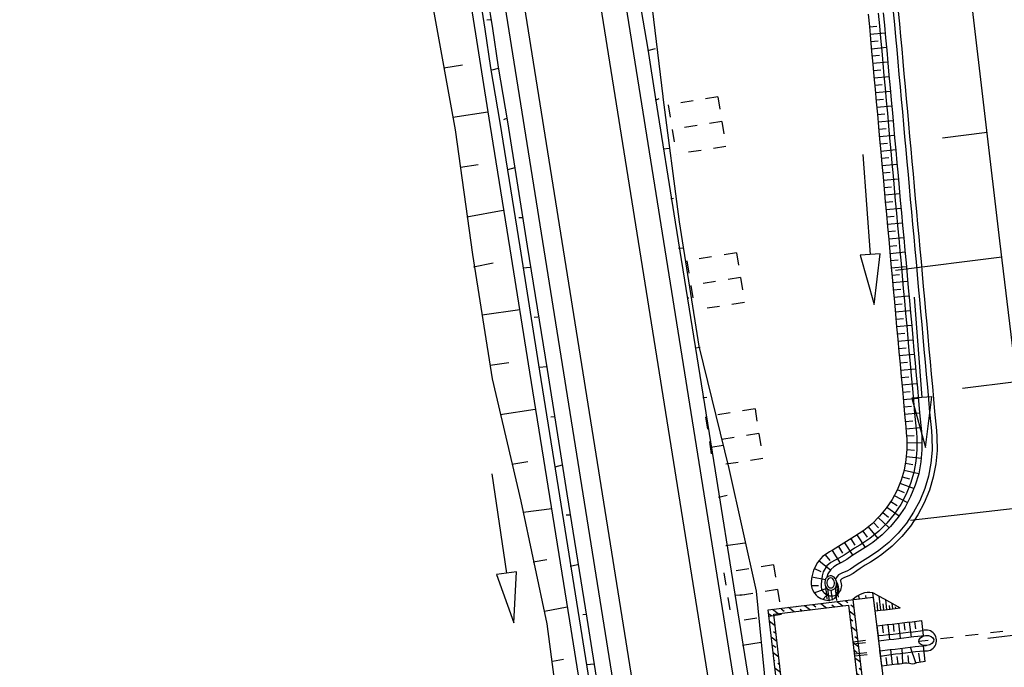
# Model space of a CAD drawing. Extents: x 447693 to 448165, y 439527 to 440695.
# Tile 40 of 88: x 447864 to 447903, y 439860 to 439886. Entities that reach past the tile are written whole.
import ezdxf

# ---------------------------------------------------------------- set-up
doc = ezdxf.new("R2010")
doc.units = 0
doc.header["$LTSCALE"] = 2
doc.header["$MEASUREMENT"] = 0
for name, pattern in [('ACAD_ISO03W100', [0.5, 0.25, -0.25]), ('ACAD_ISO05W100', [0.5, 0.25, -0.25]), ('AUSGEZOGEN', [0]), ('PUNKTX2', [0.5, 0.25, -0.25]), ('STRICHLINIEX2', [0.5, 0.25, -0.25])]:
    doc.linetypes.add(name, pattern=pattern)
doc.layers.get('0').update_dxf_attribs({"linetype": 'AUSGEZOGEN'})
for name, color, linetype in [('DB-Durchlässe', 15, 'CONTINUOUS'), ('DB-GRABEN', 15, 'AUSGEZOGEN'), ('DB-HZV-Stützscheiben', 15, 'CONTINUOUS'), ('DB-Regenrückhaltebecken_605', 15, 'CONTINUOUS'), ('DB-Wegboeschungen', 15, 'CONTINUOUS'), ('DB-Wege', 15, 'CONTINUOUS'), ('FBRTOP', 250, 'AUSGEZOGEN')]:
    doc.layers.add(name, color=color, linetype=linetype)

# ---------------------------------------------------------------- blocks, each defined once
blk = doc.blocks.new('*X393')
at = {"color": 0, "linetype": 'ByBlock'}
for p, q in [((-142818, -135499), (-142712, -135393)), ((-142590, -135590), (-142393, -135393)), ((-142277, -135595), (-142181, -135499)), ((-141964, -135600), (-141767, -135403)), ((-141545, -135499), (-141454, -135409)), ((-141338, -135611), (-141265, -135538)), ((-141265, -135538), (-141141, -135414)), ((-141015, -135605), (-140909, -135499)), ((-140712, -135621), (-140515, -135424)), ((-140272, -135499), (-140202, -135429)), ((-140086, -135631), (-139889, -135435)), ((-139742, -135605), (-139636, -135499)), ((-139460, -135642), (-139263, -135445)), ((-143024, -136023), (-142960, -135959)), ((-143018, -135700), (-142924, -135605)), ((-142960, -135959), (-142820, -135820)), ((-141651, -135605), (-141651, -135605)), ((-140399, -135626), (-140378, -135605)), ((-139320, -135820), (-139318, -135818)), ((-139212, -135711), (-139116, -135616)), ((-139203, -136021), (-139122, -135940)), ((-142924, -136242), (-142826, -136144)), ((-139325, -136143), (-139277, -136095)), ((-139277, -136095), (-139203, -136021)), ((-139259, -136395), (-139212, -136348)), ((-143034, -136671), (-142831, -136467)), ((-139336, -136790), (-139133, -136587)), ((-139318, -136454), (-139259, -136395)), ((-143045, -137318), (-142842, -137114)), ((-143030, -136984), (-142924, -136878)), ((-139341, -137114), (-139318, -137090)), ((-139212, -136984), (-139138, -136911)), ((-142924, -137515), (-142847, -137438)), ((-139347, -137438), (-139143, -137234)), ((-143056, -137965), (-142853, -137761)), ((-143051, -137641), (-143030, -137621)), ((-139357, -138085), (-139154, -137881)), ((-139318, -137727), (-139212, -137621)), ((-143030, -138257), (-142924, -138151)), ((-139212, -138257), (-139159, -138205)), ((-143067, -138612), (-142863, -138409)), ((-142921, -138785), (-142818, -138681)), ((-142608, -138790), (-142412, -138593)), ((-142181, -138681), (-142099, -138598)), ((-141982, -138800), (-141786, -138604)), ((-141651, -138787), (-141545, -138681)), ((-141356, -138811), (-141160, -138614)), ((-140909, -138681), (-140847, -138619)), ((-140730, -138821), (-140534, -138624)), ((-140378, -138787), (-140272, -138681)), ((-140104, -138832), (-139908, -138635)), ((-139636, -138681), (-139595, -138640)), ((-139478, -138842), (-139165, -138528)), ((-139363, -138408), (-139318, -138363)), ((-142295, -138795), (-142288, -138787)), ((-141043, -138816), (-141015, -138787)), ((-139791, -138837), (-139742, -138787))]:
    blk.add_line(p, q, dxfattribs=at)

msp = doc.modelspace()

# ---------------------------------------------------------------- linework, layer by layer
at = {"layer": 'DB-Durchlässe', "linetype": 'STRICHLINIEX2'}
msp.add_line((447927.716, 439864.12), (447899.538, 439860.753), dxfattribs=at)
at = {"layer": 'DB-Durchlässe', "linetype": 'Continuous'}
msp.add_ellipse((447899.837, 439860.789), major_axis=(0.298, 0.038), ratio=0.672211, start_param=0, end_param=6.283185, dxfattribs=at)
at = {"layer": 'DB-GRABEN', "linetype": 'Continuous'}
for p, q in [((447900.014, 439900.042), (447902.76, 439876.702)), ((447902.265, 439881.024), (447900.479, 439880.798)), ((447897.309, 439880.147), (447897.612, 439876.159)), ((447902.76, 439876.702), (447904.541, 439861.808)), ((447898.011, 439876.189), (447897.612, 439876.159)), ((447897.764, 439874.165), (447898.011, 439876.189)), ((447897.612, 439876.159), (447897.213, 439876.128)), ((447897.213, 439876.128), (447897.764, 439874.165)), ((447902.842, 439876.057), (447898.615, 439875.523)), ((447899.356, 439874.456), (447899.659, 439870.468)), ((447903.419, 439871.09), (447901.286, 439870.821)), ((447899.659, 439870.468), (447899.261, 439870.437)), ((447899.261, 439870.437), (447899.811, 439868.473)), ((447900.058, 439870.498), (447899.659, 439870.468)), ((447899.811, 439868.473), (447900.058, 439870.498)), ((447904.045, 439866.13), (447899.209, 439865.57)), ((447904.622, 439861.163), (447902.291, 439860.868))]:
    msp.add_line(p, q, dxfattribs=at)
at = {"layer": 'DB-HZV-Stützscheiben', "linetype": 'PUNKTX2'}
for p, q in [((447891.546, 439882.441), (447889.571, 439882.126)), ((447891.546, 439882.441), (447891.862, 439880.466)), ((447889.571, 439882.126), (447889.887, 439880.151)), ((447891.862, 439880.466), (447889.887, 439880.151)), ((447892.285, 439876.23), (447890.31, 439875.914)), ((447892.285, 439876.23), (447892.6, 439874.255)), ((447890.31, 439875.914), (447890.625, 439873.939)), ((447892.6, 439874.255), (447890.625, 439873.939)), ((447893.023, 439870.018), (447891.048, 439869.703)), ((447893.023, 439870.018), (447893.338, 439868.043)), ((447891.048, 439869.703), (447891.363, 439867.728)), ((447893.338, 439868.043), (447891.363, 439867.728)), ((447893.761, 439863.807), (447891.786, 439863.492)), ((447893.761, 439863.807), (447894.077, 439861.832)), ((447891.786, 439863.492), (447892.102, 439861.517)), ((447894.077, 439861.832), (447892.102, 439861.517))]:
    msp.add_line(p, q, dxfattribs=at)
at = {"layer": 'DB-HZV-Stützscheiben', "linetype": 'ACAD_ISO05W100'}
for p, q in [((447891.704, 439881.453), (447889.729, 439881.138)), ((447892.442, 439875.242), (447890.467, 439874.927)), ((447893.181, 439869.031), (447891.206, 439868.716)), ((447893.919, 439862.82), (447891.944, 439862.504))]:
    msp.add_line(p, q, dxfattribs=at)
at = {"layer": 'DB-Regenrückhaltebecken_605', "linetype": 'Continuous'}
for p, q in [((447897.531, 439885.732), (447897.576, 439885.234)), ((447897.929, 439885.768), (447897.974, 439885.27)), ((447898.128, 439885.786), (447898.173, 439885.288)), ((447898.527, 439885.822), (447898.572, 439885.324)), ((447898.726, 439885.84), (447898.771, 439885.343)), ((447897.576, 439885.229), (447897.875, 439885.256)), ((447897.576, 439885.234), (447897.621, 439884.736)), ((447897.974, 439885.27), (447898.02, 439884.772)), ((447898.173, 439885.288), (447898.219, 439884.79)), ((447898.572, 439885.324), (447898.617, 439884.826)), ((447898.771, 439885.343), (447898.816, 439884.845)), ((447897.603, 439884.938), (447898.2, 439884.993)), ((447898.219, 439884.79), (447898.264, 439884.292)), ((447898.617, 439884.826), (447898.662, 439884.329)), ((447898.816, 439884.845), (447898.861, 439884.347)), ((447897.621, 439884.736), (447897.666, 439884.238)), ((447897.629, 439884.647), (447897.928, 439884.674)), ((447897.656, 439884.356), (447898.253, 439884.411)), ((447898.02, 439884.772), (447898.065, 439884.274)), ((447897.666, 439884.238), (447897.712, 439883.74)), ((447897.682, 439884.065), (447897.981, 439884.092)), ((447898.065, 439884.274), (447898.11, 439883.776)), ((447898.264, 439884.292), (447898.309, 439883.794)), ((447898.662, 439884.329), (447898.707, 439883.831)), ((447898.861, 439884.347), (447898.907, 439883.849)), ((447897.709, 439883.774), (447898.306, 439883.828)), ((447897.712, 439883.74), (447897.757, 439883.242)), ((447898.11, 439883.776), (447898.155, 439883.278)), ((447898.309, 439883.794), (447898.354, 439883.296)), ((447898.707, 439883.831), (447898.753, 439883.333)), ((447898.907, 439883.849), (447898.952, 439883.351)), ((447897.735, 439883.483), (447898.034, 439883.51)), ((447897.757, 439883.242), (447897.802, 439882.744)), ((447897.761, 439883.192), (447898.359, 439883.246)), ((447898.155, 439883.278), (447898.2, 439882.78)), ((447898.354, 439883.296), (447898.4, 439882.798)), ((447898.753, 439883.333), (447898.798, 439882.835)), ((447898.952, 439883.351), (447898.997, 439882.853)), ((447897.788, 439882.901), (447898.087, 439882.928)), ((447898.798, 439882.835), (447898.843, 439882.337)), ((447898.997, 439882.853), (447899.042, 439882.355)), ((447897.802, 439882.744), (447897.847, 439882.246)), ((447897.814, 439882.61), (447898.412, 439882.664)), ((447898.2, 439882.78), (447898.246, 439882.282)), ((447898.4, 439882.798), (447898.445, 439882.301)), ((447897.841, 439882.319), (447898.139, 439882.346)), ((447897.847, 439882.246), (447897.892, 439881.748)), ((447897.867, 439882.028), (447898.465, 439882.082)), ((447898.246, 439882.282), (447898.291, 439881.784)), ((447898.445, 439882.301), (447898.49, 439881.803)), ((447898.843, 439882.337), (447898.888, 439881.839)), ((447899.042, 439882.355), (447899.088, 439881.857)), ((447897.892, 439881.748), (447897.938, 439881.25)), ((447897.894, 439881.737), (447898.192, 439881.764)), ((447898.291, 439881.784), (447898.336, 439881.287)), ((447898.49, 439881.803), (447898.535, 439881.305)), ((447898.888, 439881.839), (447898.934, 439881.341)), ((447899.088, 439881.857), (447899.133, 439881.359)), ((447897.92, 439881.446), (447898.517, 439881.5)), ((447898.336, 439881.287), (447898.381, 439880.789)), ((447898.535, 439881.305), (447898.58, 439880.807)), ((447898.934, 439881.341), (447898.979, 439880.843)), ((447899.133, 439881.359), (447899.178, 439880.861)), ((447897.938, 439881.25), (447897.983, 439880.752)), ((447897.946, 439881.155), (447898.245, 439881.182)), ((447897.973, 439880.864), (447898.57, 439880.918)), ((447897.983, 439880.752), (447898.028, 439880.254)), ((447897.999, 439880.573), (447898.298, 439880.6)), ((447898.381, 439880.789), (447898.427, 439880.291)), ((447898.58, 439880.807), (447898.626, 439880.309)), ((447898.979, 439880.843), (447899.024, 439880.345)), ((447899.178, 439880.861), (447899.223, 439880.363)), ((447898.026, 439880.281), (447898.623, 439880.336)), ((447898.028, 439880.254), (447898.073, 439879.757)), ((447898.427, 439880.291), (447898.472, 439879.793)), ((447898.626, 439880.309), (447898.671, 439879.811)), ((447899.024, 439880.345), (447899.069, 439879.847)), ((447899.223, 439880.363), (447899.268, 439879.865)), ((447898.052, 439879.99), (447898.351, 439880.018)), ((447898.073, 439879.757), (447898.119, 439879.259)), ((447898.079, 439879.699), (447898.676, 439879.754)), ((447898.472, 439879.793), (447898.517, 439879.295)), ((447898.671, 439879.811), (447898.716, 439879.313)), ((447899.069, 439879.847), (447899.114, 439879.349)), ((447899.268, 439879.865), (447899.314, 439879.367)), ((447898.105, 439879.408), (447898.404, 439879.436)), ((447898.716, 439879.313), (447898.761, 439878.815)), ((447899.114, 439879.349), (447899.16, 439878.851)), ((447899.314, 439879.367), (447899.359, 439878.869)), ((447898.119, 439879.259), (447898.164, 439878.761)), ((447898.131, 439879.117), (447898.729, 439879.172)), ((447898.517, 439879.295), (447898.562, 439878.797)), ((447898.158, 439878.826), (447898.457, 439878.854)), ((447898.164, 439878.761), (447898.209, 439878.263)), ((447898.184, 439878.535), (447898.782, 439878.59)), ((447898.562, 439878.797), (447898.607, 439878.299)), ((447898.761, 439878.815), (447898.807, 439878.317)), ((447899.16, 439878.851), (447899.205, 439878.353)), ((447899.359, 439878.869), (447899.404, 439878.371)), ((447898.209, 439878.263), (447898.254, 439877.765)), ((447898.211, 439878.244), (447898.509, 439878.272)), ((447898.607, 439878.299), (447898.653, 439877.801)), ((447898.807, 439878.317), (447898.852, 439877.819)), ((447899.205, 439878.353), (447899.25, 439877.855)), ((447899.404, 439878.371), (447899.449, 439877.873)), ((447898.237, 439877.953), (447898.835, 439878.008)), ((447898.254, 439877.765), (447898.299, 439877.267)), ((447898.653, 439877.801), (447898.698, 439877.303)), ((447898.852, 439877.819), (447898.897, 439877.321)), ((447899.25, 439877.855), (447899.295, 439877.357)), ((447899.449, 439877.873), (447899.495, 439877.375)), ((447898.264, 439877.662), (447898.562, 439877.689)), ((447898.29, 439877.371), (447898.888, 439877.426)), ((447899.295, 439877.357), (447899.341, 439876.859)), ((447899.495, 439877.375), (447899.54, 439876.877)), ((447898.299, 439877.267), (447898.345, 439876.769)), ((447898.316, 439877.08), (447898.615, 439877.107)), ((447898.698, 439877.303), (447898.743, 439876.805)), ((447898.897, 439877.321), (447898.942, 439876.823)), ((447898.343, 439876.789), (447898.94, 439876.844)), ((447898.345, 439876.769), (447898.39, 439876.271)), ((447898.743, 439876.805), (447898.788, 439876.307)), ((447898.942, 439876.823), (447898.987, 439876.325)), ((447899.341, 439876.859), (447899.386, 439876.361)), ((447899.54, 439876.877), (447899.585, 439876.379)), ((447898.369, 439876.498), (447898.668, 439876.525)), ((447898.39, 439876.271), (447898.435, 439875.773)), ((447898.396, 439876.207), (447898.993, 439876.262)), ((447898.788, 439876.307), (447898.834, 439875.809)), ((447898.987, 439876.325), (447899.033, 439875.827)), ((447899.386, 439876.361), (447899.431, 439875.863)), ((447899.585, 439876.379), (447899.63, 439875.881)), ((447898.422, 439875.916), (447898.721, 439875.943)), ((447898.435, 439875.773), (447898.48, 439875.275)), ((447898.834, 439875.809), (447898.879, 439875.311)), ((447899.033, 439875.827), (447899.078, 439875.329)), ((447899.431, 439875.863), (447899.476, 439875.365)), ((447899.63, 439875.881), (447899.675, 439875.383)), ((447898.449, 439875.625), (447899.046, 439875.68)), ((447899.675, 439875.383), (447899.721, 439874.886)), ((447898.475, 439875.334), (447898.774, 439875.361)), ((447898.48, 439875.275), (447898.526, 439874.777)), ((447898.501, 439875.043), (447899.099, 439875.097)), ((447898.879, 439875.311), (447898.924, 439874.813)), ((447899.078, 439875.329), (447899.123, 439874.831)), ((447899.476, 439875.365), (447899.521, 439874.867)), ((447898.526, 439874.777), (447898.571, 439874.279)), ((447898.528, 439874.752), (447898.827, 439874.779)), ((447898.924, 439874.813), (447898.969, 439874.315)), ((447899.123, 439874.831), (447899.168, 439874.333)), ((447899.521, 439874.867), (447899.567, 439874.37)), ((447899.721, 439874.886), (447899.766, 439874.388)), ((447898.554, 439874.461), (447899.152, 439874.515)), ((447898.571, 439874.279), (447898.616, 439873.781)), ((447898.969, 439874.315), (447899.014, 439873.817)), ((447899.168, 439874.333), (447899.214, 439873.835)), ((447899.567, 439874.37), (447899.612, 439873.872)), ((447899.766, 439874.388), (447899.811, 439873.89)), ((447898.581, 439874.17), (447898.879, 439874.197)), ((447898.607, 439873.879), (447899.205, 439873.933)), ((447899.014, 439873.817), (447899.06, 439873.319)), ((447899.214, 439873.835), (447899.259, 439873.337)), ((447899.612, 439873.872), (447899.657, 439873.374)), ((447899.811, 439873.89), (447899.856, 439873.392)), ((447898.616, 439873.781), (447898.661, 439873.283)), ((447898.634, 439873.588), (447898.932, 439873.615)), ((447898.66, 439873.297), (447899.258, 439873.351)), ((447898.661, 439873.283), (447898.706, 439872.785)), ((447898.686, 439873.006), (447898.985, 439873.033)), ((447899.06, 439873.319), (447899.105, 439872.821)), ((447899.259, 439873.337), (447899.304, 439872.839)), ((447899.657, 439873.374), (447899.702, 439872.876)), ((447899.856, 439873.392), (447899.902, 439872.894)), ((447898.706, 439872.785), (447898.752, 439872.287)), ((447898.713, 439872.715), (447899.31, 439872.769)), ((447899.105, 439872.821), (447899.15, 439872.323)), ((447899.304, 439872.839), (447899.349, 439872.342)), ((447899.702, 439872.876), (447899.748, 439872.378)), ((447899.902, 439872.894), (447899.947, 439872.396)), ((447898.739, 439872.424), (447899.038, 439872.451)), ((447898.752, 439872.287), (447898.797, 439871.789)), ((447899.15, 439872.323), (447899.195, 439871.825)), ((447899.349, 439872.342), (447899.394, 439871.844)), ((447899.748, 439872.378), (447899.793, 439871.88)), ((447899.947, 439872.396), (447899.992, 439871.898)), ((447898.766, 439872.133), (447899.363, 439872.187)), ((447898.792, 439871.842), (447899.091, 439871.869)), ((447899.793, 439871.88), (447899.838, 439871.382)), ((447899.992, 439871.898), (447900.037, 439871.4)), ((447898.797, 439871.789), (447898.842, 439871.291)), ((447898.819, 439871.551), (447899.416, 439871.605)), ((447899.195, 439871.825), (447899.241, 439871.328)), ((447899.394, 439871.844), (447899.44, 439871.346)), ((447898.842, 439871.291), (447898.887, 439870.793)), ((447898.845, 439871.259), (447899.144, 439871.287)), ((447899.241, 439871.328), (447899.286, 439870.83)), ((447899.44, 439871.346), (447899.485, 439870.848)), ((447899.838, 439871.382), (447899.883, 439870.884)), ((447900.037, 439871.4), (447900.082, 439870.902)), ((447898.871, 439870.968), (447899.469, 439871.023)), ((447898.887, 439870.793), (447898.933, 439870.295)), ((447898.898, 439870.677), (447899.197, 439870.705)), ((447899.286, 439870.83), (447899.331, 439870.332)), ((447899.485, 439870.848), (447899.53, 439870.35)), ((447899.883, 439870.884), (447899.928, 439870.386)), ((447900.082, 439870.902), (447900.128, 439870.404)), ((447898.924, 439870.386), (447899.522, 439870.441)), ((447898.933, 439870.295), (447898.978, 439869.798)), ((447899.331, 439870.332), (447899.376, 439869.834)), ((447899.53, 439870.35), (447899.575, 439869.852)), ((447899.928, 439870.386), (447899.974, 439869.888)), ((447900.128, 439870.404), (447900.173, 439869.906)), ((447898.951, 439870.095), (447899.25, 439870.123)), ((447900.173, 439869.906), (447900.218, 439869.409)), ((447898.977, 439869.804), (447899.575, 439869.859)), ((447898.978, 439869.798), (447899.023, 439869.3)), ((447899.003, 439869.512), (447899.302, 439869.541)), ((447899.376, 439869.834), (447899.421, 439869.335)), ((447899.575, 439869.852), (447899.621, 439869.354)), ((447899.974, 439869.888), (447900.019, 439869.39)), ((447899.023, 439869.3), (447899.046, 439869.062)), ((447899.031, 439869.222), (447899.628, 439869.277)), ((447899.421, 439869.335), (447899.445, 439869.091)), ((447899.621, 439869.354), (447899.644, 439869.108)), ((447900.019, 439869.39), (447900.043, 439869.138)), ((447900.043, 439869.138), (447900.063, 439868.886)), ((447900.218, 439869.409), (447900.242, 439869.155)), ((447900.242, 439869.155), (447900.262, 439868.895)), ((447899.046, 439869.062), (447899.064, 439868.825)), ((447899.057, 439868.939), (447899.356, 439868.959)), ((447899.064, 439868.825), (447899.069, 439868.405)), ((447899.445, 439869.091), (447899.463, 439868.853)), ((447899.463, 439868.853), (447899.469, 439868.389)), ((447899.644, 439869.108), (447899.663, 439868.861)), ((447899.663, 439868.861), (447899.669, 439868.382)), ((447900.063, 439868.886), (447900.069, 439868.366)), ((447900.262, 439868.895), (447900.269, 439868.359)), ((447899.069, 439868.405), (447899.032, 439867.987)), ((447899.069, 439868.392), (447899.368, 439868.375)), ((447899.071, 439868.663), (447899.671, 439868.671)), ((447899.469, 439868.389), (447899.428, 439867.931)), ((447899.669, 439868.382), (447899.626, 439867.904)), ((447900.069, 439868.366), (447900.023, 439867.849)), ((447900.269, 439868.359), (447900.221, 439867.821)), ((447899.032, 439867.987), (447898.954, 439867.574)), ((447899.049, 439868.12), (447899.644, 439868.048)), ((447898.954, 439867.574), (447898.834, 439867.172)), ((447898.954, 439867.577), (447899.539, 439867.442)), ((447899.01, 439867.847), (447899.306, 439867.795)), ((447899.428, 439867.931), (447899.342, 439867.48)), ((447899.626, 439867.904), (447899.537, 439867.432)), ((447900.023, 439867.849), (447899.925, 439867.338)), ((447900.221, 439867.821), (447900.12, 439867.291)), ((447898.834, 439867.172), (447898.675, 439866.783)), ((447898.881, 439867.313), (447899.169, 439867.228)), ((447899.342, 439867.48), (447899.211, 439867.039)), ((447899.537, 439867.432), (447899.4, 439866.972)), ((447899.925, 439867.338), (447899.777, 439866.84)), ((447900.12, 439867.291), (447899.966, 439866.773)), ((447898.675, 439866.783), (447898.478, 439866.412)), ((447898.686, 439866.807), (447898.959, 439866.684)), ((447898.792, 439867.057), (447899.354, 439866.848)), ((447899.211, 439867.039), (447899.037, 439866.613)), ((447899.4, 439866.972), (447899.218, 439866.528)), ((447899.777, 439866.84), (447899.581, 439866.359)), ((447899.966, 439866.773), (447899.762, 439866.274)), ((447898.478, 439866.412), (447898.245, 439866.063)), ((447898.564, 439866.564), (447899.094, 439866.282)), ((447899.037, 439866.613), (447898.821, 439866.207)), ((447899.218, 439866.528), (447898.993, 439866.105)), ((447898.245, 439866.063), (447897.978, 439865.739)), ((447898.274, 439866.104), (447898.763, 439865.755)), ((447898.426, 439866.329), (447898.682, 439866.171)), ((447898.821, 439866.207), (447898.566, 439865.825)), ((447898.993, 439866.105), (447898.727, 439865.706)), ((447899.581, 439866.359), (447899.337, 439865.9)), ((447899.762, 439866.274), (447899.509, 439865.797)), ((447897.978, 439865.739), (447897.681, 439865.443)), ((447897.929, 439865.686), (447898.365, 439865.274)), ((447898.108, 439865.89), (447898.34, 439865.699)), ((447898.566, 439865.825), (447898.274, 439865.47)), ((447898.727, 439865.706), (447898.422, 439865.335)), ((447899.337, 439865.9), (447899.048, 439865.467)), ((447899.509, 439865.797), (447899.209, 439865.348)), ((447897.681, 439865.443), (447897.355, 439865.178)), ((447897.531, 439865.315), (447897.91, 439864.85)), ((447897.736, 439865.494), (447897.94, 439865.275)), ((447898.274, 439865.47), (447897.948, 439865.146)), ((447898.422, 439865.335), (447898.082, 439864.997)), ((447899.048, 439865.467), (447898.718, 439865.066)), ((447899.209, 439865.348), (447898.866, 439864.931)), ((447896.773, 439864.8), (447896.562, 439864.666)), ((447896.985, 439864.933), (447896.773, 439864.8)), ((447896.837, 439864.84), (447896.998, 439864.587)), ((447897.172, 439865.052), (447896.985, 439864.933)), ((447897.081, 439864.994), (447897.411, 439864.492)), ((447897.355, 439865.178), (447897.172, 439865.052)), ((447897.313, 439865.149), (447897.489, 439864.905)), ((447897.59, 439864.854), (447897.399, 439864.723)), ((447897.948, 439865.146), (447897.59, 439864.854)), ((447898.082, 439864.997), (447897.71, 439864.694)), ((447898.718, 439865.066), (447898.349, 439864.699)), ((447898.866, 439864.931), (447898.483, 439864.55)), ((447896.352, 439864.53), (447896.139, 439864.399)), ((447896.349, 439864.529), (447896.507, 439864.272)), ((447896.562, 439864.666), (447896.352, 439864.53)), ((447896.591, 439864.685), (447896.912, 439864.178)), ((447896.986, 439864.462), (447896.773, 439864.326)), ((447897.198, 439864.594), (447896.986, 439864.462)), ((447897.305, 439864.425), (447897.092, 439864.293)), ((447897.399, 439864.723), (447897.198, 439864.594)), ((447897.51, 439864.556), (447897.305, 439864.425)), ((447897.71, 439864.694), (447897.51, 439864.556)), ((447898.349, 439864.699), (447897.946, 439864.372)), ((447898.483, 439864.55), (447898.066, 439864.212)), ((447895.716, 439864.133), (447895.505, 439863.892)), ((447895.85, 439864.231), (447895.716, 439864.133)), ((447895.818, 439864.207), (447896.002, 439863.977)), ((447895.993, 439864.317), (447895.85, 439864.231)), ((447896.139, 439864.399), (447895.993, 439864.317)), ((447896.1, 439864.377), (447896.412, 439863.867)), ((447896.361, 439864.066), (447896.212, 439863.989)), ((447896.568, 439864.191), (447896.361, 439864.066)), ((447896.674, 439864.021), (447896.459, 439863.892)), ((447896.773, 439864.326), (447896.568, 439864.191)), ((447896.882, 439864.159), (447896.674, 439864.021)), ((447897.092, 439864.293), (447896.882, 439864.159)), ((447897.518, 439864.087), (447897.304, 439863.955)), ((447897.735, 439864.225), (447897.518, 439864.087)), ((447897.846, 439864.059), (447897.624, 439863.917)), ((447897.946, 439864.372), (447897.735, 439864.225)), ((447898.066, 439864.212), (447897.846, 439864.059)), ((447895.505, 439863.892), (447895.356, 439863.597)), ((447895.386, 439863.657), (447895.649, 439863.545)), ((447895.573, 439863.969), (447896.023, 439863.61)), ((447895.884, 439863.759), (447895.739, 439863.531)), ((447896.047, 439863.894), (447895.884, 439863.759)), ((447896.036, 439863.625), (447895.923, 439863.447)), ((447896.161, 439863.729), (447896.036, 439863.625)), ((447896.212, 439863.989), (447896.047, 439863.894)), ((447896.308, 439863.813), (447896.161, 439863.729)), ((447896.459, 439863.892), (447896.308, 439863.813)), ((447896.825, 439863.635), (447896.672, 439863.553)), ((447896.962, 439863.727), (447896.825, 439863.635)), ((447897.095, 439863.82), (447896.962, 439863.727)), ((447897.207, 439863.654), (447897.075, 439863.561)), ((447897.304, 439863.955), (447897.095, 439863.82)), ((447897.411, 439863.786), (447897.207, 439863.654)), ((447897.624, 439863.917), (447897.411, 439863.786)), ((447895.27, 439863.272), (447895.258, 439863.107)), ((447895.356, 439863.597), (447895.27, 439863.272)), ((447895.284, 439863.326), (447895.825, 439863.217)), ((447895.692, 439863.369), (447895.657, 439863.041)), ((447895.739, 439863.531), (447895.692, 439863.369)), ((447895.835, 439863.242), (447895.812, 439863.184)), ((447895.869, 439863.292), (447895.835, 439863.242)), ((447895.912, 439863.331), (447895.869, 439863.292)), ((447895.923, 439863.447), (447895.884, 439863.313)), ((447895.962, 439863.356), (447895.912, 439863.331)), ((447895.952, 439863.255), (447895.92, 439863.22)), ((447895.991, 439863.276), (447895.952, 439863.255)), ((447896.016, 439863.366), (447895.962, 439863.356)), ((447896.034, 439863.281), (447895.991, 439863.276)), ((447896.07, 439863.361), (447896.016, 439863.366)), ((447896.076, 439863.27), (447896.034, 439863.281)), ((447896.123, 439863.341), (447896.07, 439863.361)), ((447896.116, 439863.243), (447896.076, 439863.27)), ((447896.148, 439863.204), (447896.116, 439863.243)), ((447896.171, 439863.307), (447896.123, 439863.341)), ((447896.212, 439863.261), (447896.171, 439863.307)), ((447896.244, 439863.205), (447896.212, 439863.261)), ((447896.249, 439863.287), (447896.233, 439863.224)), ((447896.346, 439863.402), (447896.249, 439863.287)), ((447896.502, 439863.483), (447896.346, 439863.402)), ((447896.474, 439863.243), (447896.431, 439863.192)), ((447896.586, 439863.301), (447896.474, 439863.243)), ((447896.672, 439863.553), (447896.502, 439863.483)), ((447896.758, 439863.373), (447896.586, 439863.301)), ((447896.928, 439863.464), (447896.758, 439863.373)), ((447897.075, 439863.561), (447896.928, 439863.464)), ((447895.258, 439863.107), (447895.258, 439863.107)), ((447895.258, 439863.107), (447895.258, 439863.107)), ((447895.258, 439863.107), (447895.258, 439863.107)), ((447895.258, 439863.107), (447895.258, 439863.107)), ((447895.264, 439862.987), (447895.546, 439862.982)), ((447895.377, 439862.693), (447895.879, 439862.879)), ((447895.812, 439863.184), (447895.801, 439863.12)), ((447895.801, 439863.12), (447895.803, 439863.054)), ((447895.803, 439863.054), (447895.817, 439862.989)), ((447895.817, 439862.989), (447895.842, 439862.93)), ((447895.842, 439862.93), (447895.879, 439862.879)), ((447895.879, 439862.879), (447895.924, 439862.838)), ((447895.898, 439863.174), (447895.886, 439863.121)), ((447895.886, 439863.121), (447895.887, 439863.064)), ((447895.887, 439863.064), (447895.9, 439863.009)), ((447895.92, 439863.22), (447895.898, 439863.174)), ((447895.9, 439863.009), (447895.923, 439862.959)), ((447895.923, 439862.959), (447895.956, 439862.92)), ((447895.956, 439862.92), (447895.996, 439862.894)), ((447895.996, 439862.894), (447896.038, 439862.883)), ((447896.038, 439862.883), (447896.081, 439862.888)), ((447896.081, 439862.888), (447896.119, 439862.909)), ((447896.119, 439862.909), (447896.151, 439862.943)), ((447896.135, 439862.819), (447896.182, 439862.851)), ((447896.172, 439863.155), (447896.148, 439863.204)), ((447896.151, 439862.943), (447896.174, 439862.989)), ((447896.185, 439863.1), (447896.172, 439863.155)), ((447896.174, 439862.989), (447896.185, 439863.043)), ((447896.182, 439862.851), (447896.221, 439862.895)), ((447896.185, 439863.043), (447896.185, 439863.1)), ((447896.221, 439862.895), (447896.249, 439862.95)), ((447896.264, 439863.142), (447896.244, 439863.205)), ((447896.249, 439862.95), (447896.267, 439863.011)), ((447896.346, 439862.936), (447896.249, 439862.95)), ((447896.272, 439863.077), (447896.264, 439863.142)), ((447896.267, 439863.011), (447896.272, 439863.077)), ((447896.431, 439863.192), (447896.426, 439863.172)), ((447893.544, 439862.018), (447897.73, 439862.515)), ((447895.732, 439862.431), (447895.934, 439862.666)), ((447895.924, 439862.838), (447895.974, 439862.811)), ((447895.974, 439862.811), (447896.029, 439862.798)), ((447896.029, 439862.798), (447896.083, 439862.801)), ((447896.114, 439862.425), (447896.056, 439862.792)), ((447896.083, 439862.801), (447896.135, 439862.819)), ((447896.312, 439862.643), (447896.226, 439862.751)), ((447897.182, 439862.45), (447897.137, 439862.591)), ((447897.449, 439862.482), (447897.436, 439862.584)), ((447897.708, 439862.695), (447897.728, 439862.684)), ((447897.8, 439861.97), (447897.714, 439862.692)), ((447897.728, 439862.684), (447897.944, 439862.567)), ((447897.73, 439862.515), (447898.196, 439858.643)), ((447897.944, 439862.567), (447898.159, 439862.449)), ((447898.035, 439861.998), (447897.97, 439862.552)), ((447898.159, 439862.449), (447898.374, 439862.331)), ((447893.766, 439861.843), (447896.745, 439862.197)), ((447896.745, 439862.197), (447897.159, 439858.721)), ((447896.92, 439862.419), (447897.381, 439858.546)), ((447897.918, 439861.984), (447897.88, 439862.303)), ((447898.153, 439862.012), (447898.125, 439862.247)), ((447898.271, 439862.026), (447898.225, 439862.413)), ((447898.389, 439862.04), (447898.371, 439862.192)), ((447898.374, 439862.331), (447898.59, 439862.214)), ((447898.409, 439862.042), (447898.607, 439862.066)), ((447898.506, 439862.054), (447898.48, 439862.274)), ((447898.59, 439862.214), (447898.805, 439862.096)), ((447898.607, 439862.066), (447898.806, 439862.089)), ((447898.624, 439862.068), (447898.616, 439862.136)), ((447898.742, 439862.082), (447898.736, 439862.134)), ((447894.004, 439858.145), (447893.544, 439862.018)), ((447894.179, 439858.367), (447893.766, 439861.843)), ((447897.794, 439861.969), (447897.813, 439861.971)), ((447897.813, 439861.971), (447898.012, 439861.995)), ((447898.012, 439861.995), (447898.21, 439862.018)), ((447898.21, 439862.018), (447898.409, 439862.042)), ((447897.865, 439861.373), (447897.884, 439861.375)), ((447897.876, 439861.374), (447897.936, 439860.865)), ((447897.884, 439861.375), (447898.082, 439861.399)), ((447898.082, 439861.399), (447898.281, 439861.423)), ((447898.09, 439861.4), (447898.125, 439861.102)), ((447898.281, 439861.423), (447898.48, 439861.446)), ((447898.304, 439861.425), (447898.375, 439860.83)), ((447898.48, 439861.446), (447898.678, 439861.47)), ((447898.519, 439861.451), (447898.554, 439861.153)), ((447898.678, 439861.47), (447898.877, 439861.493)), ((447898.733, 439861.476), (447898.804, 439860.881)), ((447898.877, 439861.493), (447899.075, 439861.517)), ((447898.947, 439861.502), (447898.983, 439861.204)), ((447899.075, 439861.517), (447899.274, 439861.541)), ((447899.162, 439861.527), (447899.232, 439860.931)), ((447899.274, 439861.541), (447899.654, 439861.584)), ((447899.376, 439861.553), (447899.411, 439861.255)), ((447899.653, 439861.586), (447899.721, 439860.988)), ((447897.914, 439860.988), (447898.13, 439861.002)), ((447897.914, 439860.988), (447898.013, 439860.165)), ((447898.13, 439861.002), (447898.328, 439861.025)), ((447898.328, 439861.025), (447898.527, 439861.049)), ((447898.527, 439861.049), (447898.725, 439861.073)), ((447898.725, 439861.073), (447898.924, 439861.096)), ((447898.749, 439860.874), (447898.948, 439860.898)), ((447898.924, 439861.096), (447899.123, 439861.12)), ((447898.948, 439860.898), (447899.146, 439860.921)), ((447899.123, 439861.12), (447899.322, 439861.143)), ((447899.146, 439860.921), (447899.345, 439860.945)), ((447899.322, 439861.143), (447899.699, 439861.186)), ((447899.345, 439860.945), (447899.808, 439860.997)), ((447897.939, 439860.777), (447898.153, 439860.803)), ((447897.939, 439860.777), (447897.939, 439860.777)), ((447898.153, 439860.803), (447898.352, 439860.827)), ((447898.352, 439860.827), (447898.55, 439860.85)), ((447898.55, 439860.85), (447898.749, 439860.874)), ((447898.796, 439860.477), (447898.995, 439860.5)), ((447898.91, 439859.889), (447898.886, 439860.487)), ((447898.995, 439860.5), (447899.194, 439860.524)), ((447899.194, 439860.524), (447899.392, 439860.548)), ((447899.421, 439859.896), (447899.216, 439860.527)), ((447899.392, 439860.548), (447899.84, 439860.594)), ((447899.799, 439859.96), (447899.734, 439860.583)), ((447897.987, 439860.38), (447898.399, 439860.43)), ((447897.987, 439860.38), (447897.987, 439860.38)), ((447897.987, 439860.38), (447897.987, 439860.38)), ((447898.065, 439859.786), (447898.005, 439860.292)), ((447898.013, 439860.165), (447898.423, 439860.231)), ((447898.283, 439859.812), (447898.247, 439860.109)), ((447898.399, 439860.43), (447898.598, 439860.453)), ((447898.423, 439860.231), (447898.621, 439860.255)), ((447898.498, 439859.837), (447898.429, 439860.433)), ((447898.598, 439860.453), (447898.796, 439860.477)), ((447898.621, 439860.255), (447898.82, 439860.278)), ((447898.72, 439859.863), (447898.681, 439860.161)), ((447898.82, 439860.278), (447899.019, 439860.302)), ((447899.019, 439860.302), (447899.217, 439860.325)), ((447899.148, 439859.888), (447899.113, 439860.199)), ((447899.217, 439860.325), (447899.414, 439860.349)), ((447899.414, 439860.349), (447899.754, 439860.384)), ((447899.6, 439859.932), (447899.542, 439860.288)), ((447898.054, 439859.784), (447898.073, 439859.787)), ((447898.073, 439859.787), (447898.271, 439859.81)), ((447898.271, 439859.81), (447898.47, 439859.834)), ((447898.47, 439859.834), (447898.669, 439859.857)), ((447898.669, 439859.857), (447898.768, 439859.867)), ((447898.768, 439859.867), (447898.867, 439859.881)), ((447898.867, 439859.881), (447898.967, 439859.899)), ((447898.967, 439859.899), (447899.066, 439859.905)), ((447899.066, 439859.905), (447899.169, 439859.883)), ((447899.169, 439859.883), (447899.272, 439859.865)), ((447899.272, 439859.865), (447899.37, 439859.88)), ((447899.37, 439859.88), (447899.468, 439859.911)), ((447899.468, 439859.911), (447899.798, 439859.963))]:
    msp.add_line(p, q, dxfattribs=at)
at = {"layer": 'DB-Regenrückhaltebecken_605', "linetype": 'ACAD_ISO03W100'}
for p, q in [((447895.825, 439862.952), (447895.926, 439862.099)), ((447895.913, 439862.848), (447896.001, 439862.108)), ((447896.211, 439862.884), (447896.299, 439862.144)), ((447896.267, 439863.011), (447896.373, 439862.152)), ((447896.918, 439860.742), (447897.929, 439860.86)), ((447896.928, 439860.658), (447897.939, 439860.778)), ((447896.976, 439860.26), (447897.987, 439860.381)), ((447896.986, 439860.176), (447897.997, 439860.295))]:
    msp.add_line(p, q, dxfattribs=at)
at = {"layer": 'DB-Regenrückhaltebecken_605', "linetype": 'Continuous'}
for centre, major_axis, start_param, end_param in [((447895.934, 439863.076), (0.478, 0.478), 2.310688, 4.197311), ((447896.063, 439862.978), (0.291, 0.291), 2.203453, 5.989765), ((447895.873, 439862.842), (0.341, 0.341), 4.449961, 6.086867), ((447897.572, 439861.821), (0.625, 0.625), 0.631019, 1.613663), ((447899.833, 439860.793), (0.294, 0.294), 3.737171, 7.396643)]:
    msp.add_ellipse(centre, major_axis=major_axis, ratio=1, start_param=start_param, end_param=end_param, dxfattribs=at)
at = {"layer": 'DB-Wegboeschungen', "linetype": 'Continuous'}
for p, q in [((447888.013, 439893.371), (447889.357, 439882.45)), ((447882.377, 439886.394), (447882.575, 439885.156)), ((447880.2, 439886.022), (447881.086, 439881.127)), ((447881.683, 439886.29), (447882.474, 439881.336)), ((447882.082, 439886.321), (447882.276, 439885.132)), ((447888.487, 439885.872), (447888.758, 439884.338)), ((447882.498, 439885.501), (447882.348, 439885.489)), ((447882.276, 439885.132), (447882.497, 439883.595)), ((447882.575, 439885.156), (447882.796, 439883.619)), ((447888.758, 439884.338), (447889.065, 439882.356)), ((447888.762, 439884.288), (447889.057, 439884.362)), ((447880.641, 439883.599), (447881.385, 439883.708)), ((447882.796, 439883.619), (447883.168, 439881.441)), ((447882.497, 439883.595), (447882.869, 439881.417)), ((447882.8, 439883.569), (447882.555, 439883.499)), ((447889.357, 439882.45), (447889.36, 439882.43)), ((447889.065, 439882.356), (447889.852, 439877.453)), ((447889.069, 439882.306), (447889.214, 439882.368)), ((447889.36, 439882.43), (447890.001, 439877.465)), ((447882.385, 439881.831), (447880.997, 439881.621)), ((447882.474, 439881.336), (447883.265, 439876.383)), ((447882.869, 439881.417), (447883.66, 439876.464)), ((447883.156, 439881.591), (447883.011, 439881.529)), ((447883.168, 439881.441), (447883.959, 439876.488)), ((447881.086, 439881.127), (447881.778, 439876.166)), ((447889.371, 439880.374), (447889.62, 439880.394)), ((447881.304, 439879.639), (447881.998, 439879.744)), ((447883.463, 439879.608), (447883.168, 439879.535)), ((447889.677, 439878.392), (447889.777, 439878.4)), ((447882.994, 439877.916), (447881.56, 439877.653)), ((447883.769, 439877.626), (447883.62, 439877.615)), ((447889.852, 439877.453), (447890.642, 439872.5)), ((447890.001, 439877.465), (447890.792, 439872.511)), ((447881.778, 439876.166), (447882.568, 439871.212)), ((447883.265, 439876.383), (447884.052, 439871.48)), ((447883.66, 439876.464), (447884.451, 439871.511)), ((447883.959, 439876.488), (447884.746, 439871.584)), ((447889.984, 439876.41), (447890.183, 439876.426)), ((447881.817, 439875.667), (447882.607, 439875.83)), ((447884.076, 439875.644), (447883.777, 439875.621)), ((447890.34, 439874.432), (447890.39, 439874.436)), ((447883.657, 439873.956), (447882.169, 439873.739)), ((447884.382, 439873.662), (447884.232, 439873.65)), ((447890.642, 439872.5), (447891.433, 439867.546)), ((447890.646, 439872.45), (447890.846, 439872.465)), ((447890.792, 439872.511), (447891.978, 439867.639)), ((447882.476, 439871.757), (447883.219, 439871.866)), ((447884.052, 439871.48), (447884.843, 439866.526)), ((447884.738, 439871.684), (447884.439, 439871.661)), ((447884.451, 439871.511), (447885.242, 439866.558)), ((447884.746, 439871.584), (447885.537, 439866.631)), ((447882.568, 439871.212), (447883.704, 439866.337)), ((447890.953, 439870.468), (447891.102, 439870.479)), ((447884.269, 439869.992), (447882.882, 439869.783)), ((447885.045, 439869.702), (447884.895, 439869.69)), ((447891.259, 439868.486), (447891.754, 439868.575)), ((447883.338, 439867.812), (447883.982, 439867.913)), ((447885.347, 439867.77), (447885.052, 439867.696)), ((447891.433, 439867.546), (447892.22, 439862.643)), ((447891.978, 439867.639), (447893.064, 439862.759)), ((447882.549, 439867.431), (447883.13, 439863.473)), ((447884.843, 439866.526), (447885.634, 439861.573)), ((447885.242, 439866.558), (447886.029, 439861.654)), ((447885.537, 439866.631), (447886.328, 439861.678)), ((447891.565, 439866.503), (447891.91, 439866.581)), ((447883.704, 439866.337), (447884.741, 439861.453)), ((447884.932, 439866.032), (447883.789, 439865.892)), ((447885.653, 439865.788), (447885.504, 439865.776)), ((447891.868, 439864.571), (447892.612, 439864.68)), ((447884.196, 439863.918), (447884.74, 439864.011)), ((447885.96, 439863.806), (447885.665, 439863.732)), ((447883.13, 439863.473), (447882.734, 439863.415)), ((447882.734, 439863.415), (447883.42, 439861.494)), ((447883.525, 439863.531), (447883.13, 439863.473)), ((447883.42, 439861.494), (447883.525, 439863.531)), ((447892.22, 439862.643), (447893.011, 439857.69)), ((447892.224, 439862.593), (447892.623, 439862.624)), ((447893.064, 439862.759), (447893.555, 439857.783)), ((447885.541, 439862.118), (447884.651, 439861.947)), ((447886.316, 439861.827), (447886.166, 439861.816)), ((447886.328, 439861.678), (447887.115, 439856.775)), ((447884.741, 439861.453), (447885.382, 439856.488)), ((447885.634, 439861.573), (447886.425, 439856.62)), ((447886.029, 439861.654), (447886.82, 439856.701)), ((447892.531, 439860.611), (447893.274, 439860.72)), ((447884.958, 439859.965), (447885.403, 439860.05)), ((447886.622, 439859.845), (447886.323, 439859.822))]:
    msp.add_line(p, q, dxfattribs=at)
at = {"layer": 'DB-Wege', "linetype": 'Continuous'}
for p, q in [((447889.326, 439846.992), (447878.683, 439913.629)), ((447893.894, 439823.149), (447879.424, 439913.748)), ((447897.844, 439823.779), (447884.047, 439910.164)), ((447896.856, 439823.622), (447883.128, 439909.58))]:
    msp.add_line(p, q, dxfattribs=at)
at = {"layer": 'FBRTOP'}
msp.add_lwpolyline([(447863.757, 440675.122, 0.000001), (447863.91, 440674.157, -0.000001), (447871.768, 440624.779), (447883.554, 440550.71, -0.000005), (447893.375, 440488.987, 0.000006), (447903.196, 440427.263, 0.000001), (447911.053, 440377.884, -0.000001), (447918.911, 440328.506), (447930.697, 440254.437, -0.000002), (447938.554, 440205.059, 0.000002), (447946.411, 440155.68), (447958.197, 440081.611), (447966.054, 440032.233, 0.000001), (447971.947, 439995.199, -0.000001), (447977.84, 439958.164, -0.000005), (447983.732, 439921.13, 0.000005), (447989.625, 439884.096, 0.000004), (447997.482, 439834.718, -0.000003), (448005.34, 439785.34, 0), (448016.799, 439713.325, -0.000001), (448024.983, 439661.892, -0.000001), (448032.84, 439612.513, 0.000002), (448040.697, 439563.134), (448042.115, 439554.224, -0.000002)], format="xyb", dxfattribs=at)
at = {"layer": 'FBRTOP', "const_width": 0.5}
for points in [[(447874.057, 440515.262, 0.001447), (447878.561, 440486.63, 0.000006), (447888.382, 440424.906, 0.000001), (447896.24, 440375.527, -0.000001), (447904.097, 440326.148), (447915.883, 440252.08, -0.000002), (447923.74, 440202.702, 0.000002), (447931.597, 440153.323), (447943.383, 440079.254), (447951.24, 440029.876, 0.000001), (447957.133, 439992.842, -0.000001), (447963.026, 439955.807, -0.000005), (447968.919, 439918.773, 0.000005), (447974.811, 439881.739, 0.000004), (447982.669, 439832.361, -0.000003), (447990.526, 439782.982, 0), (448001.985, 439710.967, -0.000001), (448010.169, 439659.535, -0.000001), (448018.026, 439610.156, 0.000002), (448025.883, 439560.777), (448027.301, 439551.866, -0.000002)], [(447869.981, 440514.593, -0.002287), (447874.611, 440486.001, 0.000006), (447884.432, 440424.278, 0.000001), (447892.289, 440374.899, -0.000001), (447900.147, 440325.52), (447911.933, 440251.452, -0.000002), (447919.79, 440202.073, 0.000002), (447927.647, 440152.695), (447939.433, 440078.626), (447947.29, 440029.248, 0.000001), (447953.183, 439992.213, -0.000001), (447959.076, 439955.179, -0.000005), (447964.968, 439918.145, 0.000005), (447970.861, 439881.111, 0.000004), (447978.718, 439831.732, -0.000003), (447986.576, 439782.354, 0), (447998.035, 439710.339, -0.000001), (448006.219, 439658.907, -0.000001), (448014.076, 439609.528, 0.000002), (448021.933, 439560.149), (448023.351, 439551.238, -0.000002)]]:
    msp.add_lwpolyline(points, format="xyb", dxfattribs=at)

# ---------------------------------------------------------------- block references
at = {"layer": 'DB-Regenrückhaltebecken_605', "linetype": 'Continuous', "xscale": 0.0009999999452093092, "yscale": 0.000999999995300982, "zscale": 0.001, "rotation": 277.7296829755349}
msp.add_blockref('*X393', (448050.308, 439738.914), dxfattribs=at)

doc.saveas('drawing.dxf')
